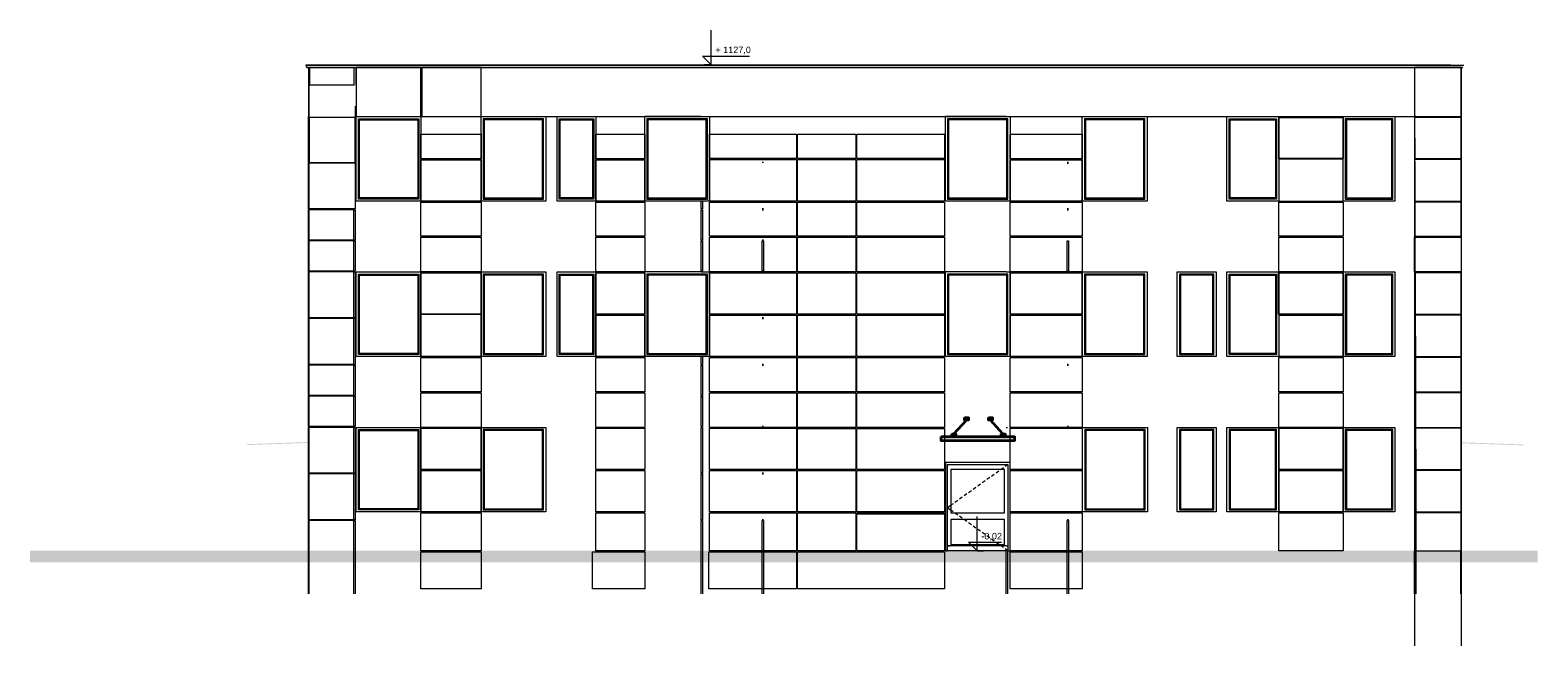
# Model space of a CAD drawing. Header units: millimetres. Extents: x -128668 to -93762, y 25688 to 39955.
import ezdxf

# ---------------------------------------------------------------- set-up
doc = ezdxf.new("R2010")
doc.units = ezdxf.units.MM
doc.header["$MEASUREMENT"] = 0
for name, color, linetype, lineweight, true_color in [('Konstrukcja - Belki_Nr_pióra__1', 7, 'Continuous', 13, 0x6879ec), ('Konstrukcja - Belki_Nr_pióra__61', 7, 'Continuous', 18, 0x6a6a6a), ('Nowe_0_Nr_pióra__61', 7, 'Continuous', 18, 0x6a6a6a), ('Nowe_2D - Ogólne_Nr_pióra__87', 7, 'Continuous', 13, 0x6a6a6a), ('Nowe_Konstrukcja - Ściany zew_Nr_pióra__101', 250, 'Continuous', 13, 0x333333), ('Nowe_Konstrukcja - Ściany zew_Nr_pióra__61', 7, 'Continuous', 18, 0x6a6a6a), ('Nowe_Konstrukcja - Ściany zew_Nr_pióra__81', 7, 'Continuous', 13, 0x6a6a6a), ('Nowe_Konstrukcja - Ściany zew_Nr_pióra__87', 7, 'Continuous', 13, 0x6a6a6a), ('Nowe_Wymiarowanie - Ogólne_Nr_pióra__81', 7, 'Continuous', 13, 0x6a6a6a)]:
    doc.layers.add(name, color=color, linetype=linetype, lineweight=lineweight, true_color=true_color)
for name, color, linetype, lineweight in [('Konstrukcja - Belki_Nr_pióra__21', 7, 'Continuous', 20), ('Nowe_Konstrukcja - Ściany zew_Nr_pióra__21', 7, 'Continuous', 20), ('Nowe_Konstrukcja - Ściany zew_Nr_pióra__3', 7, 'Continuous', 13), ('Nowe_Polilinia#2_Nr_pióra__7', 7, 'Continuous', 35), ('Nowe_Wymiarowanie - Ogólne_Nr_pióra__21', 7, 'Continuous', 20), ('Nowe_Wymiarowanie - Ogólne_Nr_pióra__41', 7, 'Continuous', 13), ('Nowe_Wymiarowanie - Ogólne_Nr_pióra__42', 8, 'Continuous', 25), ('Nowe_Wypełnienie#1_Nr_pióra__7', 7, 'Continuous', 35)]:
    doc.layers.add(name, color=color, linetype=linetype, lineweight=lineweight)
doc.layers.add('Nowe_Wymiarowanie - Ogólne', color=7, linetype='Continuous')
doc.styles.add('STYL_AUTOMATYCZNY_1', font='arial.ttf')
pattern_1 = [(180, (3e-09, 27890.63), (-5e-10, 68), []), (90, (3e-09, 27890.63), (204, 0), [68, -68]), (90, (-102, 27958.63), (204, 0), [68, -68])]

# ---------------------------------------------------------------- blocks, each defined once
blk = doc.blocks.new('Wymiary_1_6', base_point=(-112904, 39155))
at = {"layer": 'Nowe_Wymiarowanie - Ogólne_Nr_pióra__81', "color": 251, "linetype": 'Continuous', "lineweight": 13, "true_color": 0x6a6a6a}
for p, q in [((-112904, 39155), (-112904, 39955)), ((-112904, 39155), (-113104, 39355)), ((-113104, 39355), (-112904, 39355)), ((-112904, 39155), (-113054, 39155)), ((-112904, 39355), (-112013, 39355)), ((-112904, 39155), (-112754, 39155))]:
    blk.add_line(p, q, dxfattribs=at)
at = {"layer": 'Nowe_Wymiarowanie - Ogólne_Nr_pióra__42', "color": 8, "lineweight": 25, "insert": (-112804, 39395), "char_height": 150, "attachment_point": 7, "style": 'STYL_AUTOMATYCZNY_1'}
blk.add_mtext('\\A1;{\\pql;\\fArial|b0|i0|c238|p0;\\W1.000000;+ 1127,0}', dxfattribs=at)
blk = doc.blocks.new('Wymiary_2_6', base_point=(-106746, 27888))
at = {"layer": 'Nowe_Wymiarowanie - Ogólne_Nr_pióra__41', "color": 7, "linetype": 'Continuous', "lineweight": 13}
for p, q in [((-106746, 27888), (-106746, 28688)), ((-106746, 27888), (-106946, 28088)), ((-106946, 28088), (-106746, 28088)), ((-106746, 28088), (-106177, 28088)), ((-106746, 27888), (-106896, 27888)), ((-106746, 27888), (-106596, 27888))]:
    blk.add_line(p, q, dxfattribs=at)
at = {"layer": 'Nowe_Wymiarowanie - Ogólne_Nr_pióra__21', "color": 7, "lineweight": 20, "insert": (-106646, 28128), "char_height": 150, "attachment_point": 7, "style": 'STYL_AUTOMATYCZNY_1'}
blk.add_mtext('\\A1;{\\pql;\\fArial|b0|i0|c238|p0;\\W1.000000;-0,02}', dxfattribs=at)

msp = doc.modelspace()

# ---------------------------------------------------------------- hatches: boundary and pattern name
at = {"layer": 'Konstrukcja - Belki_Nr_pióra__1', "linetype": 'Continuous', "lineweight": 13, "true_color": 0x6879ec}
h = msp.add_hatch(dxfattribs=at)
h.set_pattern_fill('Cegła___wiązanie_wozówko_50', color=171, style=0, pattern_type=2)
h.set_pattern_definition(pattern_1)
h.paths.add_polyline_path([(-122235, 39091), (-122235, 39091), (-95525, 39091), (-95525, 39091)])
h = msp.add_hatch(dxfattribs=at)
h.set_pattern_fill('Cegła___wiązanie_wozówko_50', color=171, style=0, pattern_type=2)
h.set_pattern_definition(pattern_1)
h.paths.add_polyline_path([(-122235, 39091), (-122235, 39091), (-95525, 39091), (-95525, 39091)])
at = {"layer": 'Konstrukcja - Belki_Nr_pióra__21', "linetype": 'Continuous', "lineweight": 20}
h = msp.add_hatch(dxfattribs=at)
h.set_pattern_fill('Cegła___wiązanie_wozówko_50', style=0, pattern_type=2)
h.set_pattern_definition([(180, (-1e-08, 44251.8926), (0, 3.34772341), []), (90, (-1e-08, 44251.9), (204, 0), [3.347723, -3.347723]), (90, (-102, 44255.24), (204, 0), [3.347723, -3.347723])])
h.paths.add_polyline_path([(-121985, 39155), (-122285, 39141), (-95474, 39141), (-95775, 39155)])
at = {"layer": 'Konstrukcja - Belki_Nr_pióra__61', "linetype": 'Continuous', "lineweight": 18, "true_color": 0x6a6a6a}
msp.add_hatch(color=251, dxfattribs=at).paths.add_polyline_path([(-95474, 39141), (-122285, 39141), (-122259, 39091), (-95500, 39091)])
at = {"layer": 'Nowe_2D - Ogólne_Nr_pióra__87', "linetype": 'Continuous', "lineweight": 0, "true_color": 0x353535}
msp.add_hatch(color=250, dxfattribs=at).paths.add_polyline_path([(-107579, 30538), (-105879, 30538), (-105879, 30438), (-107579, 30438)])
at = {"layer": 'Nowe_Konstrukcja - Ściany zew_Nr_pióra__3', "linetype": 'Continuous', "lineweight": 13}
msp.add_hatch(color=7, dxfattribs=at).paths.add_polyline_path([(-128668, 27891), (-93762, 27891), (-93762, 27626), (-128668, 27626)])
at = {"layer": 'Nowe_Konstrukcja - Ściany zew_Nr_pióra__87', "linetype": 'Continuous', "lineweight": 0, "true_color": 0x353535}
for points in [[(-122220, 30391), (-122220, 30411), (-123659, 30360), (-123659, 30340)], [(-95540, 30384), (-95540, 30384), (-94100, 30334), (-94100, 30354), (-95540, 30404)]]:
    msp.add_hatch(color=250, dxfattribs=at).paths.add_polyline_path(points)

# ---------------------------------------------------------------- linework, layer by layer
at = {"layer": 'Konstrukcja - Belki_Nr_pióra__1', "color": 171, "linetype": 'Continuous', "lineweight": 13, "true_color": 0x6879ec}
for p, q in [((-121985, 39155), (-122285, 39141)), ((-122285, 39141), (-122259, 39091)), ((-122235, 39091), (-95525, 39091)), ((-122235, 39091), (-122235, 39091))]:
    msp.add_line(p, q, dxfattribs=at)
at = {"layer": 'Konstrukcja - Belki_Nr_pióra__21', "color": 7, "linetype": 'Continuous', "lineweight": 20}
for p, q in [((-122285, 39141), (-95474, 39141)), ((-121985, 39155), (-95775, 39155)), ((-122259, 39091), (-95500, 39091))]:
    msp.add_line(p, q, dxfattribs=at)
at = {"layer": 'Nowe_0_Nr_pióra__61', "color": 251, "linetype": 'Continuous', "lineweight": 18, "true_color": 0x6a6a6a}
msp.add_line((-96615, 38211), (-96585, 27891), dxfattribs=at)
at = {"layer": 'Nowe_Konstrukcja - Ściany zew_Nr_pióra__101', "color": 250, "linetype": 'Continuous', "lineweight": 13, "true_color": 0x333333, "flags": 128}
for points in [[(-99760, 37931), (-98270, 37931), (-98270, 36982), (-99760, 36982)], [(-119620, 37547), (-118230, 37547), (-118230, 36971), (-119620, 36971)], [(-115570, 37547), (-114439, 37547), (-114439, 36971), (-115570, 36971)], [(-112939, 37547), (-110924, 37547), (-110924, 36980), (-112939, 36980)], [(-110904, 36980), (-110904, 37547), (-109552, 37547), (-109552, 36980)], [(-109532, 36980), (-109532, 37547), (-107498, 37547), (-107498, 36980)], [(-105979, 37547), (-104310, 37547), (-104310, 36971), (-105979, 36971)], [(-119620, 36951), (-118230, 36951), (-118230, 35991), (-119620, 35991)], [(-115570, 36951), (-114439, 36951), (-114439, 35991), (-115570, 35991)], [(-112939, 36960), (-110924, 36960), (-110924, 35991), (-112939, 35991)], [(-110904, 35991), (-110904, 36960), (-109552, 36960), (-109552, 35991)], [(-109532, 35991), (-109532, 36960), (-107498, 36960), (-107498, 35991)], [(-105979, 36951), (-104310, 36951), (-104310, 35991), (-105979, 35991)], [(-98270, 36962), (-99760, 36962), (-99760, 35991), (-98270, 35991)], [(-119620, 35971), (-118230, 35971), (-118230, 35180), (-119620, 35180)], [(-115570, 35971), (-114439, 35971), (-114439, 35180), (-115570, 35180)], [(-112939, 35971), (-110924, 35971), (-110924, 35180), (-112939, 35180)], [(-110904, 35180), (-110904, 35971), (-109552, 35971), (-109552, 35180)], [(-109532, 35180), (-109532, 35971), (-107498, 35971), (-107498, 35180)], [(-105979, 35971), (-104310, 35971), (-104310, 35180), (-105979, 35180)], [(-99760, 35971), (-98270, 35971), (-98270, 35180), (-99760, 35180)], [(-119620, 35160), (-118230, 35160), (-118230, 34351), (-119620, 34351)], [(-115570, 35160), (-114439, 35160), (-114439, 34351), (-115570, 34351)], [(-112939, 35160), (-110924, 35160), (-110924, 34351), (-112939, 34351)], [(-110904, 34351), (-110904, 35160), (-109552, 35160), (-109552, 34351)], [(-109532, 34351), (-109532, 35160), (-107498, 35160), (-107498, 34351)], [(-105979, 35160), (-104310, 35160), (-104310, 34351), (-105979, 34351)], [(-99760, 35160), (-98270, 35160), (-98270, 34351), (-99760, 34351)], [(-119620, 34331), (-118230, 34331), (-118230, 33371), (-119620, 33371)], [(-115570, 34331), (-114439, 34331), (-114439, 33371), (-115570, 33371)], [(-112940, 34331), (-110924, 34331), (-110924, 33371), (-112940, 33371)], [(-110904, 33371), (-110904, 34331), (-109552, 34331), (-109552, 33371)], [(-109532, 33371), (-109532, 34331), (-107498, 34331), (-107498, 33371)], [(-105979, 34331), (-104310, 34331), (-104310, 33371), (-105979, 33371)], [(-99763, 34333), (-98270, 34333), (-98270, 33371), (-99763, 33371)], [(-119620, 33371), (-118230, 33371), (-118230, 32391), (-119620, 32391)], [(-115570, 33351), (-114439, 33351), (-114439, 32391), (-115570, 32391)], [(-112940, 33351), (-110924, 33351), (-110924, 32391), (-112940, 32391)], [(-110904, 32391), (-110904, 33351), (-109552, 33351), (-109552, 32391)], [(-109532, 32391), (-109532, 33351), (-107498, 33351), (-107498, 32391)], [(-105979, 33351), (-104310, 33351), (-104310, 32391), (-105979, 32391)], [(-99750, 33351), (-98270, 33351), (-98270, 32391), (-99750, 32391)], [(-119620, 32371), (-118230, 32371), (-118230, 31571), (-119620, 31571)], [(-115570, 32371), (-114439, 32371), (-114439, 31571), (-115570, 31571)], [(-112941, 32371), (-110924, 32371), (-110924, 31571), (-112941, 31571)], [(-110904, 31571), (-110904, 32371), (-109552, 32371), (-109552, 31571)], [(-109532, 31571), (-109532, 32371), (-107498, 32371), (-107498, 31571)], [(-105979, 32371), (-104310, 32371), (-104310, 31571), (-105979, 31571)], [(-99760, 32371), (-98270, 32371), (-98270, 31571), (-99760, 31571)], [(-119620, 31551), (-118230, 31551), (-118230, 30751), (-119620, 30751)], [(-115570, 31551), (-114439, 31551), (-114439, 30751), (-115570, 30751)], [(-112942, 31551), (-110924, 31551), (-110924, 30751), (-112942, 30751)], [(-110904, 30751), (-110904, 31551), (-109552, 31551), (-109552, 30751)], [(-109532, 30751), (-109532, 31551), (-107498, 31551), (-107498, 30751)], [(-105979, 31551), (-104310, 31551), (-104310, 30751), (-105979, 30751)], [(-99761, 31551), (-98270, 31551), (-98270, 30751), (-99761, 30751)], [(-119620, 30731), (-118230, 30731), (-118230, 29771), (-119620, 29771)], [(-115570, 30731), (-114439, 30731), (-114439, 29771), (-115570, 29771)], [(-112942, 30731), (-110924, 30731), (-110924, 29771), (-112942, 29771)], [(-110904, 29771), (-110904, 30726), (-109552, 30726), (-109552, 29771)], [(-109532, 29771), (-109532, 30726), (-107498, 30726), (-107498, 29771)], [(-105979, 30731), (-104310, 30731), (-104310, 29771), (-105979, 29771)], [(-99760, 30731), (-98270, 30731), (-98270, 29771), (-99760, 29771)], [(-119620, 29751), (-118230, 29751), (-118230, 28791), (-119620, 28791)], [(-115570, 29751), (-114439, 29751), (-114439, 28791), (-115570, 28791)], [(-112942, 29751), (-110924, 29751), (-110924, 28791), (-112942, 28791)], [(-110904, 28791), (-110904, 29751), (-109552, 29751), (-109552, 28791)], [(-109532, 28791), (-109532, 29751), (-107498, 29751), (-107498, 28791)], [(-105979, 29751), (-104310, 29751), (-104310, 28791), (-105979, 28791)], [(-99760, 29751), (-98270, 29751), (-98270, 28791), (-99760, 28791)], [(-119620, 28771), (-118230, 28771), (-118230, 27888), (-119620, 27888)], [(-115570, 28771), (-114439, 28771), (-114439, 27888), (-115570, 27888)], [(-112942, 28771), (-110924, 28771), (-110924, 27888), (-112942, 27888)], [(-110904, 27888), (-110904, 28771), (-109552, 28771), (-109552, 27888)], [(-109532, 28771), (-107498, 28771), (-107498, 27888), (-109532, 27888)], [(-109532, 27888), (-109532, 28747), (-107498, 28747), (-107498, 27888)], [(-105979, 28771), (-104310, 28771), (-104310, 27888), (-105979, 27888)], [(-99760, 28771), (-98270, 28771), (-98270, 27891), (-99760, 27891)], [(-119620, 27867), (-118230, 27867), (-118230, 27008), (-119620, 27008)], [(-115649, 27867), (-114439, 27867), (-114439, 27008), (-115649, 27008)], [(-112959, 27867), (-110924, 27867), (-110924, 27008), (-112959, 27008)], [(-110904, 27008), (-110904, 27867), (-107498, 27867), (-107498, 27008)], [(-105979, 27867), (-104310, 27867), (-104310, 27008), (-105979, 27008)]]:
    msp.add_lwpolyline(points, close=True, dxfattribs=at)
at = {"layer": 'Nowe_Konstrukcja - Ściany zew_Nr_pióra__21', "color": 7, "linetype": 'Continuous', "lineweight": 20}
msp.add_line((-121140, 37951), (-96615, 37951), dxfattribs=at)
at = {"layer": 'Nowe_Konstrukcja - Ściany zew_Nr_pióra__3', "color": 7, "linetype": 'Continuous', "lineweight": 13}
for p, q in [((-121070, 36041), (-121070, 37901)), ((-121070, 37901), (-119670, 37901)), ((-121045, 36066), (-121045, 37876)), ((-121045, 37876), (-119695, 37876)), ((-119695, 37876), (-119695, 36066)), ((-119670, 37901), (-119670, 36041)), ((-118180, 37901), (-118180, 36041)), ((-116780, 37901), (-118180, 37901)), ((-118155, 37876), (-118155, 36066)), ((-116805, 37876), (-118155, 37876)), ((-116805, 36066), (-116805, 37876)), ((-116780, 36041), (-116780, 37901)), ((-116420, 36041), (-116420, 37901)), ((-116420, 37901), (-115620, 37901)), ((-116395, 36066), (-116395, 37876)), ((-116395, 37876), (-115645, 37876)), ((-115645, 37876), (-115645, 36066)), ((-115620, 37901), (-115620, 36041)), ((-114389, 37901), (-114389, 36041)), ((-112989, 37901), (-114389, 37901)), ((-114364, 37876), (-114364, 36066)), ((-113014, 37876), (-114364, 37876)), ((-113014, 36066), (-113014, 37876)), ((-112989, 36041), (-112989, 37901)), ((-107429, 37901), (-107429, 36041)), ((-106029, 37901), (-107429, 37901)), ((-107404, 37876), (-107404, 36066)), ((-106054, 37876), (-107404, 37876)), ((-106054, 36066), (-106054, 37876)), ((-106029, 36041), (-106029, 37901)), ((-104260, 37901), (-104260, 36041)), ((-102860, 37901), (-104260, 37901)), ((-104235, 37876), (-104235, 36066)), ((-102885, 37876), (-104235, 37876)), ((-102885, 36066), (-102885, 37876)), ((-102860, 36041), (-102860, 37901)), ((-100910, 36041), (-100910, 37901)), ((-100910, 37901), (-99810, 37901)), ((-100885, 36066), (-100885, 37876)), ((-100885, 37876), (-99835, 37876)), ((-99835, 37876), (-99835, 36066)), ((-99810, 37901), (-99810, 36041)), ((-98220, 37901), (-98220, 36041)), ((-97120, 37901), (-98220, 37901)), ((-98195, 37876), (-98195, 36066)), ((-97145, 37876), (-98195, 37876)), ((-97145, 36066), (-97145, 37876)), ((-97120, 36041), (-97120, 37901)), ((-119670, 36041), (-121070, 36041)), ((-119695, 36066), (-121045, 36066)), ((-118180, 36041), (-116780, 36041)), ((-118155, 36066), (-116805, 36066)), ((-115620, 36041), (-116420, 36041)), ((-115645, 36066), (-116395, 36066)), ((-114389, 36041), (-112989, 36041)), ((-114364, 36066), (-113014, 36066)), ((-107429, 36041), (-106029, 36041)), ((-107404, 36066), (-106054, 36066)), ((-104260, 36041), (-102860, 36041)), ((-104235, 36066), (-102885, 36066)), ((-99810, 36041), (-100910, 36041)), ((-99835, 36066), (-100885, 36066)), ((-98220, 36041), (-97120, 36041)), ((-98195, 36066), (-97145, 36066)), ((-121070, 32441), (-121070, 34301)), ((-121070, 34301), (-119670, 34301)), ((-121045, 32466), (-121045, 34276)), ((-121045, 34276), (-119695, 34276)), ((-119695, 34276), (-119695, 32466)), ((-119670, 34301), (-119670, 32441)), ((-118180, 34301), (-118180, 32441)), ((-116780, 34301), (-118180, 34301)), ((-118155, 34276), (-118155, 32466)), ((-116805, 34276), (-118155, 34276)), ((-116805, 32466), (-116805, 34276)), ((-116780, 32441), (-116780, 34301)), ((-116420, 32441), (-116420, 34301)), ((-116420, 34301), (-115620, 34301)), ((-116395, 32466), (-116395, 34276)), ((-116395, 34276), (-115645, 34276)), ((-115645, 34276), (-115645, 32466)), ((-115620, 34301), (-115620, 32441)), ((-114389, 34301), (-114389, 32441)), ((-112989, 34301), (-114389, 34301)), ((-114364, 34276), (-114364, 32466)), ((-113014, 34276), (-114364, 34276)), ((-113014, 32466), (-113014, 34276)), ((-112989, 32441), (-112989, 34301)), ((-107429, 34301), (-107429, 32441)), ((-106029, 34301), (-107429, 34301)), ((-107404, 34276), (-107404, 32466)), ((-106054, 34276), (-107404, 34276)), ((-106054, 32466), (-106054, 34276)), ((-106029, 32441), (-106029, 34301)), ((-104260, 34301), (-104260, 32441)), ((-102860, 34301), (-104260, 34301)), ((-104235, 34276), (-104235, 32466)), ((-102885, 34276), (-104235, 34276)), ((-102885, 32466), (-102885, 34276)), ((-102860, 32441), (-102860, 34301)), ((-102060, 34301), (-102060, 32441)), ((-101260, 34301), (-102060, 34301)), ((-102035, 34276), (-102035, 32466)), ((-101285, 34276), (-102035, 34276)), ((-101285, 32466), (-101285, 34276)), ((-101260, 32441), (-101260, 34301)), ((-100910, 32441), (-100910, 34301)), ((-100910, 34301), (-99810, 34301)), ((-100885, 32466), (-100885, 34276)), ((-100885, 34276), (-99835, 34276)), ((-99835, 34276), (-99835, 32466)), ((-99810, 34301), (-99810, 32441)), ((-98220, 34301), (-98220, 32441)), ((-97120, 34301), (-98220, 34301)), ((-98195, 34276), (-98195, 32466)), ((-97145, 34276), (-98195, 34276)), ((-97145, 32466), (-97145, 34276)), ((-97120, 32441), (-97120, 34301)), ((-119695, 32466), (-121045, 32466)), ((-118155, 32466), (-116805, 32466)), ((-115645, 32466), (-116395, 32466)), ((-114364, 32466), (-113014, 32466)), ((-107404, 32466), (-106054, 32466)), ((-104235, 32466), (-102885, 32466)), ((-102035, 32466), (-101285, 32466)), ((-99835, 32466), (-100885, 32466)), ((-98195, 32466), (-97145, 32466)), ((-119670, 32441), (-121070, 32441)), ((-118180, 32441), (-116780, 32441)), ((-115620, 32441), (-116420, 32441)), ((-114389, 32441), (-112989, 32441)), ((-107429, 32441), (-106029, 32441)), ((-104260, 32441), (-102860, 32441)), ((-102060, 32441), (-101260, 32441)), ((-99810, 32441), (-100910, 32441)), ((-98220, 32441), (-97120, 32441)), ((-121070, 28841), (-121070, 30701)), ((-121070, 30701), (-119670, 30701)), ((-121045, 28866), (-121045, 30676)), ((-121045, 30676), (-119695, 30676)), ((-119695, 30676), (-119695, 28866)), ((-119670, 30701), (-119670, 28841)), ((-118180, 30701), (-118180, 28841)), ((-116780, 30701), (-118180, 30701)), ((-118155, 30676), (-118155, 28866)), ((-116805, 30676), (-118155, 30676)), ((-116805, 28866), (-116805, 30676)), ((-116780, 28841), (-116780, 30701)), ((-104252, 30701), (-104252, 28841)), ((-102852, 30701), (-104252, 30701)), ((-104227, 30676), (-104227, 28866)), ((-102877, 30676), (-104227, 30676)), ((-102877, 28866), (-102877, 30676)), ((-102852, 28841), (-102852, 30701)), ((-102060, 30701), (-102060, 28841)), ((-101260, 30701), (-102060, 30701)), ((-102035, 30676), (-102035, 28866)), ((-101285, 30676), (-102035, 30676)), ((-101285, 28866), (-101285, 30676)), ((-101260, 28841), (-101260, 30701)), ((-100910, 30701), (-100910, 28841)), ((-99810, 30701), (-100910, 30701)), ((-100885, 30676), (-100885, 28866)), ((-99835, 30676), (-100885, 30676)), ((-99835, 28866), (-99835, 30676)), ((-99810, 28841), (-99810, 30701)), ((-98220, 30701), (-98220, 28841)), ((-97120, 30701), (-98220, 30701)), ((-98195, 30676), (-98195, 28866)), ((-97145, 30676), (-98195, 30676)), ((-97145, 28866), (-97145, 30676)), ((-97120, 28841), (-97120, 30701)), ((-107479, 29938), (-107479, 29888)), ((-106081, 29938), (-107479, 29938)), ((-107479, 29888), (-107479, 27888)), ((-107429, 29778), (-107429, 29888)), ((-107429, 29888), (-106029, 29888)), ((-107429, 28038), (-107429, 29778)), ((-107349, 29778), (-107349, 28768)), ((-106109, 29778), (-107349, 29778)), ((-106241, 29737), (-106306, 29691)), ((-106183, 29778), (-106200, 29766)), ((-106135, 29813), (-106183, 29778)), ((-106109, 28768), (-106109, 29778)), ((-106029, 29888), (-106094, 29842)), ((-105979, 29938), (-106081, 29938)), ((-106029, 29888), (-106029, 29778)), ((-106029, 29778), (-106029, 28038)), ((-105979, 29888), (-105979, 29938)), ((-105979, 29688), (-105979, 29888)), ((-105979, 29668), (-105979, 29688)), ((-106770, 29359), (-106835, 29313)), ((-106664, 29435), (-106729, 29388)), ((-106558, 29510), (-106623, 29464)), ((-106452, 29586), (-106517, 29539)), ((-106347, 29662), (-106412, 29615)), ((-105979, 28608), (-105979, 29668)), ((-107299, 28981), (-107349, 28945)), ((-107193, 29057), (-107258, 29011)), ((-107087, 29133), (-107152, 29086)), ((-106981, 29208), (-107046, 29162)), ((-106876, 29284), (-106941, 29237)), ((-119670, 28841), (-121070, 28841)), ((-119695, 28866), (-121045, 28866)), ((-118180, 28841), (-116780, 28841)), ((-118155, 28866), (-116805, 28866)), ((-107364, 28935), (-107429, 28888)), ((-107364, 28842), (-107429, 28888)), ((-107349, 28945), (-107364, 28935)), ((-107349, 28831), (-107364, 28841)), ((-107299, 28795), (-107349, 28831)), ((-107349, 28768), (-106109, 28768)), ((-107193, 28719), (-107258, 28766)), ((-107087, 28644), (-107152, 28690)), ((-104252, 28841), (-102852, 28841)), ((-104227, 28866), (-102877, 28866)), ((-102060, 28841), (-101260, 28841)), ((-102035, 28866), (-101285, 28866)), ((-100910, 28841), (-99810, 28841)), ((-100885, 28866), (-99835, 28866)), ((-98220, 28841), (-97120, 28841)), ((-98195, 28866), (-97145, 28866)), ((-107349, 28618), (-107349, 28038)), ((-106109, 28618), (-107349, 28618)), ((-106981, 28568), (-107046, 28615)), ((-106876, 28493), (-106941, 28539)), ((-106770, 28417), (-106835, 28464)), ((-106664, 28342), (-106729, 28388)), ((-106558, 28266), (-106623, 28312)), ((-106109, 28038), (-106109, 28618)), ((-105979, 28588), (-105979, 28608)), ((-105979, 27888), (-105979, 28588)), ((-107429, 27888), (-107429, 28038)), ((-107418, 28005), (-107368, 28005)), ((-106070, 28005), (-107368, 28005)), ((-107349, 28038), (-106109, 28038)), ((-106452, 28190), (-106517, 28237)), ((-106347, 28115), (-106412, 28161)), ((-106241, 28039), (-106306, 28086)), ((-106135, 27964), (-106200, 28010)), ((-106029, 27888), (-106094, 27935)), ((-106068, 28005), (-106070, 28005)), ((-106068, 28005), (-106040, 28005)), ((-106040, 28005), (-106018, 28005)), ((-106029, 28038), (-106029, 27888)), ((-107479, 27888), (-107429, 27888)), ((-106029, 27888), (-107429, 27888)), ((-106029, 27888), (-105979, 27888))]:
    msp.add_line(p, q, dxfattribs=at)
at = {"layer": 'Nowe_Konstrukcja - Ściany zew_Nr_pióra__61', "color": 251, "linetype": 'Continuous', "lineweight": 18, "true_color": 0x6a6a6a, "flags": 128}
for points in [[(-119620, 37951), (-119620, 39091), (-121120, 39091), (-121120, 37951)], [(-119600, 39091), (-119600, 37951), (-118230, 37951), (-118230, 39091)], [(-95540, 39091), (-96615, 39091), (-96615, 38999), (-96615, 38999), (-96615, 38671), (-96614, 38671), (-96614, 38191), (-96614, 37971), (-96600, 37971), (-96600, 37951), (-95540, 37951)], [(-96611, 36980), (-95540, 36980), (-95540, 37931), (-96614, 37931)], [(-96615, 36871), (-96615, 35991), (-95540, 35991), (-95540, 36960), (-96615, 36960), (-96615, 36891)], [(-95540, 35971), (-96615, 35971), (-96615, 35811), (-96615, 35791), (-96615, 35180), (-95540, 35180)], [(-96615, 35160), (-95540, 35160), (-95540, 34351), (-96615, 34351)], [(-96615, 33371), (-95540, 33371), (-95540, 34331), (-96615, 34331)], [(-96598, 32391), (-95540, 32391), (-95540, 33351), (-96600, 33351)], [(-96595, 31571), (-95540, 31571), (-95540, 32371), (-96598, 32371)], [(-96593, 30751), (-95540, 30751), (-95540, 31551), (-96595, 31551)], [(-96590, 29771), (-95540, 29771), (-95540, 30731), (-96593, 30731)], [(-95540, 28791), (-95540, 29751), (-96590, 29751), (-96587, 28791)], [(-96585, 27891), (-96580, 27891), (-95560, 27891), (-95555, 27891), (-95540, 27891), (-95540, 27891), (-95540, 28771), (-96587, 28771)]]:
    msp.add_lwpolyline(points, close=True, dxfattribs=at)
at = {"layer": 'Nowe_Konstrukcja - Ściany zew_Nr_pióra__81', "color": 251, "linetype": 'Continuous', "lineweight": 13, "true_color": 0x6a6a6a, "flags": 128}
msp.add_lwpolyline([(-122205, 36891), (-121140, 36891), (-121140, 37931), (-122205, 37931)], close=True, dxfattribs=at)
at = {"layer": 'Nowe_Konstrukcja - Ściany zew_Nr_pióra__87', "color": 251, "linetype": 'Continuous', "lineweight": 13, "true_color": 0x6a6a6a}
for p, q in [((-122220, 39091), (-122220, 37971)), ((-122190, 38691), (-122190, 39091)), ((-121175, 39091), (-121175, 38671)), ((-121120, 38691), (-121120, 39091)), ((-119620, 39091), (-119620, 38691)), ((-119600, 38691), (-119600, 39091)), ((-96615, 39093), (-96614, 25688)), ((-95540, 39091), (-95539, 25688)), ((-122220, 38691), (-122205, 38691)), ((-122205, 38691), (-121175, 38691)), ((-122205, 37971), (-122205, 38691)), ((-121145, 38191), (-121145, 37951)), ((-122220, 37971), (-122220, 37951)), ((-122220, 36891), (-122220, 37951)), ((-122205, 36891), (-122205, 37971)), ((-121120, 35991), (-121120, 37951)), ((-121120, 37951), (-119620, 37951)), ((-119620, 37951), (-119620, 35991)), ((-118230, 35991), (-118230, 37951)), ((-118230, 37951), (-116730, 37951)), ((-116730, 37951), (-116730, 35991)), ((-116470, 37951), (-115570, 37951)), ((-116470, 35991), (-116470, 37951)), ((-115570, 37951), (-115570, 35991)), ((-114439, 35991), (-114439, 37951)), ((-113129, 37951), (-114439, 37951)), ((-113129, 37951), (-113099, 37951)), ((-113099, 37951), (-112939, 37951)), ((-112939, 37951), (-112939, 35991)), ((-111719, 37951), (-111689, 37951)), ((-107479, 35991), (-107479, 37951)), ((-106070, 37951), (-107479, 37951)), ((-106070, 37951), (-106040, 37951)), ((-106040, 37951), (-105979, 37951)), ((-105979, 37951), (-105979, 35991)), ((-104660, 37951), (-104630, 37951)), ((-104310, 37951), (-102810, 37951)), ((-104310, 35991), (-104310, 37951)), ((-102810, 37951), (-102810, 35991)), ((-100960, 35991), (-100960, 37951)), ((-100960, 37951), (-99760, 37951)), ((-99760, 37951), (-99760, 35991)), ((-98270, 35991), (-98270, 37951)), ((-98270, 37951), (-97070, 37951)), ((-97070, 37951), (-97070, 35991)), ((-122220, 36891), (-122220, 36871)), ((-121159, 36871), (-122220, 36871)), ((-122220, 35991), (-122220, 36871)), ((-122205, 35811), (-122205, 36871)), ((-121159, 36871), (-121145, 36871)), ((-121145, 36871), (-121145, 35811)), ((-111689, 36891), (-111719, 36891)), ((-104630, 36891), (-104660, 36891)), ((-104660, 36871), (-104630, 36871)), ((-122205, 35991), (-122220, 35991)), ((-122220, 35811), (-122220, 35991)), ((-119620, 35991), (-121120, 35991)), ((-116730, 35991), (-118230, 35991)), ((-115570, 35991), (-116470, 35991)), ((-113129, 35991), (-114439, 35991)), ((-113099, 35991), (-113129, 35991)), ((-113129, 35811), (-113129, 35991)), ((-112939, 35991), (-113099, 35991)), ((-113099, 35991), (-113099, 35811)), ((-106070, 35991), (-107479, 35991)), ((-106040, 35991), (-106070, 35991)), ((-105979, 35991), (-106040, 35991)), ((-102810, 35991), (-104310, 35991)), ((-99760, 35991), (-100960, 35991)), ((-97070, 35991), (-98270, 35991)), ((-122220, 35811), (-122220, 35791)), ((-121159, 35811), (-122220, 35811)), ((-121159, 35791), (-122220, 35791)), ((-122220, 35091), (-122220, 35791)), ((-122205, 35091), (-122205, 35791)), ((-121175, 35091), (-121175, 35791)), ((-121159, 35791), (-121159, 35811)), ((-121145, 35811), (-121159, 35811)), ((-121159, 35791), (-121145, 35791)), ((-121145, 35791), (-121145, 35091)), ((-113099, 35811), (-113129, 35811)), ((-113129, 35091), (-113129, 35791)), ((-113129, 35791), (-113099, 35791)), ((-113099, 35791), (-113099, 35091)), ((-111689, 35811), (-111719, 35811)), ((-111719, 35791), (-111689, 35791)), ((-104630, 35811), (-104660, 35811)), ((-104660, 35791), (-104630, 35791)), ((-122220, 35091), (-122200, 35091)), ((-122220, 35071), (-122220, 35091)), ((-122220, 34371), (-122220, 35071)), ((-122200, 35071), (-122220, 35071)), ((-122205, 34371), (-122205, 35071)), ((-121159, 35091), (-122200, 35091)), ((-121159, 35071), (-122200, 35071)), ((-121175, 34371), (-121175, 35071)), ((-121145, 35091), (-121159, 35091)), ((-121159, 35071), (-121159, 35091)), ((-121159, 35071), (-121145, 35071)), ((-121145, 35071), (-121145, 34371)), ((-113099, 35091), (-113129, 35091)), ((-113129, 34371), (-113129, 35071)), ((-113129, 35071), (-113099, 35071)), ((-113099, 35071), (-113099, 34371)), ((-111689, 35091), (-111719, 35091)), ((-111719, 34371), (-111719, 35071)), ((-111719, 35071), (-111689, 35071)), ((-111689, 35071), (-111689, 34371)), ((-104660, 34371), (-104660, 35071)), ((-104660, 35071), (-104630, 35071)), ((-104630, 35071), (-104630, 34371)), ((-122220, 34351), (-122220, 34371)), ((-122200, 34371), (-122220, 34371)), ((-122220, 33291), (-122220, 34351)), ((-122200, 34351), (-122220, 34351)), ((-122205, 33291), (-122205, 34351)), ((-121159, 34371), (-122200, 34371)), ((-121159, 34351), (-122200, 34351)), ((-121175, 33291), (-121175, 34351)), ((-121145, 34371), (-121159, 34371)), ((-121159, 34351), (-121159, 34371)), ((-121159, 34351), (-121145, 34351)), ((-121145, 34351), (-121145, 33291)), ((-121120, 32391), (-121120, 34351)), ((-121120, 34351), (-119620, 34351)), ((-119620, 34351), (-119620, 32391)), ((-118230, 34351), (-116730, 34351)), ((-118230, 32391), (-118230, 34351)), ((-116730, 34351), (-116730, 32391)), ((-116470, 34351), (-115570, 34351)), ((-116470, 32391), (-116470, 34351)), ((-115570, 34351), (-115570, 32391)), ((-113129, 34351), (-114439, 34351)), ((-114439, 32391), (-114439, 34351)), ((-113099, 34371), (-113129, 34371)), ((-113129, 34351), (-113099, 34351)), ((-113099, 34351), (-112939, 34351)), ((-112939, 34351), (-112939, 32391)), ((-111689, 34371), (-111719, 34371)), ((-111719, 34351), (-111689, 34351)), ((-107479, 32391), (-107479, 34351)), ((-106070, 34351), (-107479, 34351)), ((-106070, 34351), (-106040, 34351)), ((-106040, 34351), (-105979, 34351)), ((-105979, 34351), (-105979, 32391)), ((-104630, 34371), (-104660, 34371)), ((-104660, 34351), (-104630, 34351)), ((-104310, 34351), (-102810, 34351)), ((-104310, 32391), (-104310, 34351)), ((-102810, 34351), (-102810, 32391)), ((-102110, 34351), (-101210, 34351)), ((-102110, 32391), (-102110, 34351)), ((-101210, 34351), (-101210, 32391)), ((-100960, 34351), (-99760, 34351)), ((-100960, 32391), (-100960, 34351)), ((-99760, 34351), (-99760, 32391)), ((-98270, 32391), (-98270, 34351)), ((-98270, 34351), (-97070, 34351)), ((-97070, 34351), (-97070, 32391)), ((-122200, 33291), (-122220, 33291)), ((-122220, 33271), (-122220, 33291)), ((-122220, 32391), (-122220, 33271)), ((-122200, 33271), (-122220, 33271)), ((-122205, 32211), (-122205, 33271)), ((-121159, 33291), (-122200, 33291)), ((-121159, 33271), (-122200, 33271)), ((-121175, 32211), (-121175, 33271)), ((-121145, 33291), (-121159, 33291)), ((-121159, 33271), (-121159, 33291)), ((-121159, 33271), (-121145, 33271)), ((-121145, 33271), (-121145, 32211)), ((-111689, 33291), (-111719, 33291)), ((-111719, 33271), (-111689, 33271)), ((-122205, 32391), (-122220, 32391)), ((-122220, 32211), (-122220, 32391)), ((-122220, 32191), (-122220, 32211)), ((-122200, 32211), (-122220, 32211)), ((-122220, 31491), (-122220, 32191)), ((-122200, 32191), (-122220, 32191)), ((-122205, 31491), (-122205, 32191)), ((-121159, 32211), (-122200, 32211)), ((-121159, 32191), (-122200, 32191)), ((-121175, 31491), (-121175, 32191)), ((-121145, 32211), (-121159, 32211)), ((-121159, 32191), (-121159, 32211)), ((-121159, 32191), (-121145, 32191)), ((-121145, 32191), (-121145, 31491)), ((-119620, 32391), (-121120, 32391)), ((-116730, 32391), (-118230, 32391)), ((-115570, 32391), (-116470, 32391)), ((-113129, 32391), (-114439, 32391)), ((-113099, 32391), (-113129, 32391)), ((-113129, 32211), (-113129, 32391)), ((-113099, 32211), (-113129, 32211)), ((-113129, 31491), (-113129, 32191)), ((-113129, 32191), (-113099, 32191)), ((-112939, 32391), (-113099, 32391)), ((-113099, 32391), (-113099, 32211)), ((-113099, 32191), (-113099, 31491)), ((-111689, 32211), (-111719, 32211)), ((-111719, 32191), (-111689, 32191)), ((-106070, 32391), (-107479, 32391)), ((-106040, 32391), (-106070, 32391)), ((-105979, 32391), (-106040, 32391)), ((-104630, 32211), (-104660, 32211)), ((-104660, 32191), (-104630, 32191)), ((-102810, 32391), (-104310, 32391)), ((-101210, 32391), (-102110, 32391)), ((-99760, 32391), (-100960, 32391)), ((-97070, 32391), (-98270, 32391)), ((-121159, 31491), (-122220, 31491)), ((-122220, 31491), (-122220, 31471)), ((-121159, 31471), (-122220, 31471)), ((-122220, 30771), (-122220, 31471)), ((-122205, 30771), (-122205, 31471)), ((-121175, 30771), (-121175, 31471)), ((-121159, 31471), (-121159, 31491)), ((-121145, 31491), (-121159, 31491)), ((-121159, 31471), (-121145, 31471)), ((-121145, 31471), (-121145, 30771)), ((-113099, 31491), (-113129, 31491)), ((-113129, 30771), (-113129, 31471)), ((-113129, 31471), (-113099, 31471)), ((-113099, 31471), (-113099, 30771)), ((-122220, 30771), (-122220, 30751)), ((-121159, 30771), (-122220, 30771)), ((-121159, 30751), (-122220, 30751)), ((-122220, 29691), (-122220, 30751)), ((-122205, 29691), (-122205, 30751)), ((-121175, 29691), (-121175, 30751)), ((-121159, 30751), (-121159, 30771)), ((-121145, 30771), (-121159, 30771)), ((-121159, 30751), (-121145, 30751)), ((-121145, 30751), (-121145, 29691)), ((-121120, 28791), (-121120, 30751)), ((-121120, 30751), (-119620, 30751)), ((-119620, 30751), (-119620, 28791)), ((-118230, 30751), (-116730, 30751)), ((-118230, 28791), (-118230, 30751)), ((-116730, 30751), (-116730, 28791)), ((-113099, 30771), (-113129, 30771)), ((-113129, 29691), (-113129, 30751)), ((-113129, 30751), (-113099, 30751)), ((-113099, 30751), (-113099, 29691)), ((-111689, 30771), (-111719, 30771)), ((-111719, 30751), (-111689, 30751)), ((-106070, 30751), (-106040, 30751)), ((-104630, 30771), (-104660, 30771)), ((-104660, 30751), (-104630, 30751)), ((-104302, 30751), (-102802, 30751)), ((-104302, 28791), (-104302, 30751)), ((-102802, 30751), (-102802, 28791)), ((-102110, 28791), (-102110, 30751)), ((-102110, 30751), (-101210, 30751)), ((-101210, 30751), (-101210, 28791)), ((-100960, 30751), (-99760, 30751)), ((-100960, 28791), (-100960, 30751)), ((-99760, 30751), (-99760, 28791)), ((-98270, 28791), (-98270, 30751)), ((-98270, 30751), (-97070, 30751)), ((-97070, 30751), (-97070, 28791)), ((-122220, 29691), (-122220, 29671)), ((-121159, 29691), (-122220, 29691)), ((-121159, 29671), (-121159, 29691)), ((-121145, 29691), (-121159, 29691)), ((-113099, 29691), (-113129, 29691)), ((-111689, 29691), (-111719, 29691)), ((-121159, 29671), (-122220, 29671)), ((-122220, 28791), (-122220, 29671)), ((-122205, 28611), (-122205, 29671)), ((-121175, 28611), (-121175, 29671)), ((-121159, 29671), (-121145, 29671)), ((-121145, 29671), (-121145, 28611)), ((-113129, 28611), (-113129, 29671)), ((-113129, 29671), (-113099, 29671)), ((-113099, 29671), (-113099, 28611)), ((-111719, 29671), (-111689, 29671)), ((-122205, 28791), (-122220, 28791)), ((-122220, 28611), (-122220, 28791)), ((-119620, 28791), (-121120, 28791)), ((-116730, 28791), (-118230, 28791)), ((-102802, 28791), (-104302, 28791)), ((-101210, 28791), (-102110, 28791)), ((-99760, 28791), (-100960, 28791)), ((-97070, 28791), (-98270, 28791)), ((-122220, 28611), (-122220, 28591)), ((-121159, 28611), (-122220, 28611)), ((-121159, 28591), (-122220, 28591)), ((-122220, 27891), (-122220, 28591)), ((-122205, 27891), (-122205, 28591)), ((-121175, 27891), (-121175, 28591)), ((-121159, 28591), (-121159, 28611)), ((-121145, 28611), (-121159, 28611)), ((-121159, 28591), (-121145, 28591)), ((-121145, 28591), (-121145, 27891)), ((-113099, 28611), (-113129, 28611)), ((-113129, 27891), (-113129, 28591)), ((-113129, 28591), (-113099, 28591)), ((-113099, 28591), (-113099, 27891)), ((-111689, 28611), (-111719, 28611)), ((-111719, 27891), (-111719, 28591)), ((-111719, 28591), (-111689, 28591)), ((-111689, 28591), (-111689, 27891)), ((-104630, 28611), (-104660, 28611)), ((-104660, 27891), (-104660, 28591)), ((-104660, 28591), (-104630, 28591)), ((-104630, 28591), (-104630, 27891)), ((-106070, 28005), (-107418, 28005)), ((-106018, 28005), (-106040, 28005)), ((-122220, 26891), (-122220, 27891)), ((-122205, 26891), (-122205, 27891)), ((-121175, 26891), (-121175, 27891)), ((-121145, 27891), (-121145, 26891)), ((-113129, 26891), (-113129, 27891)), ((-113099, 27891), (-113099, 26891)), ((-111719, 26891), (-111719, 27891)), ((-111689, 27891), (-111689, 26891)), ((-106070, 26891), (-106070, 27891)), ((-106040, 27891), (-106040, 26891)), ((-104660, 26891), (-104660, 27891)), ((-104630, 27891), (-104630, 26891)), ((-96615, 26891), (-96615, 27891)), ((-96585, 27891), (-96585, 26891)), ((-95555, 27891), (-95555, 26891)), ((-95540, 27891), (-95540, 26891))]:
    msp.add_line(p, q, dxfattribs=at)
at = {"layer": 'Nowe_Polilinia#2_Nr_pióra__7', "color": 7, "linetype": 'Continuous', "lineweight": 35, "flags": 128}
for points in [[(-107282, 30598), (-106992, 30919)], [(-106145, 30598), (-106436, 30919)]]:
    msp.add_lwpolyline(points, dxfattribs=at)
at = {"layer": 'Nowe_Wypełnienie#1_Nr_pióra__7', "color": 7, "linetype": 'Continuous', "lineweight": 35, "flags": 128}
for points in [[(-107037, 30980), (-106946, 30980), (-106946, 30919), (-107037, 30919)], [(-106481, 30980), (-106390, 30980), (-106390, 30919), (-106481, 30919)], [(-107579, 30538), (-105879, 30538), (-105879, 30438), (-107579, 30438)], [(-107328, 30598), (-107236, 30598), (-107236, 30538), (-107328, 30538)], [(-106186, 30598), (-106095, 30598), (-106095, 30538), (-106186, 30538)]]:
    msp.add_lwpolyline(points, close=True, dxfattribs=at)

# ---------------------------------------------------------------- block references
at = {"layer": 'Nowe_Wymiarowanie - Ogólne', "color": 251, "linetype": 'Continuous', "lineweight": 13, "true_color": 0x6a6a6a}
msp.add_blockref('Wymiary_1_6', (-112904, 39155), dxfattribs=at)
at = {"layer": 'Nowe_Wymiarowanie - Ogólne', "color": 7, "linetype": 'Continuous', "lineweight": 13}
msp.add_blockref('Wymiary_2_6', (-106746, 27888), dxfattribs=at)

doc.saveas('drawing.dxf')
